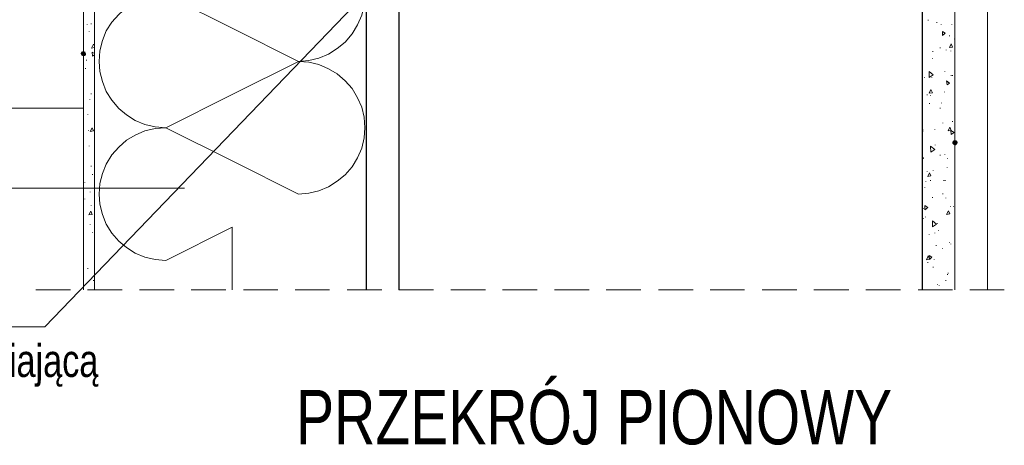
# Model space of a CAD drawing. Header units: inches. Extents: x 0 to 77643, y -44170 to 0.
# Tile 6 of 159: x 68876 to 68967, y -44089 to -44050. Entities that reach past the tile are written whole.
import ezdxf

# ---------------------------------------------------------------- set-up
doc = ezdxf.new("R2010")
doc.units = ezdxf.units.IN
doc.header["$MEASUREMENT"] = 0
doc.layers.get('0').update_dxf_attribs({"lineweight": 0})
doc.layers.add('p--podpis rysunku', color=7, linetype='Continuous', lineweight=0)
doc.styles.add('1-50', font='arial.ttf', dxfattribs={"width": 0.75, "height": 12.5})
doc.styles.get("Standard").update_dxf_attribs({"font": 'arial.ttf', "width": 0.75})

msp = doc.modelspace()

# ---------------------------------------------------------------- hatches: boundary and pattern name
for points in [[(68881.99434, -44052.81762), (68881.90967, -44052.98695), (68882.16367, -44052.98695)], [(68882.16367, -44052.77529), (68881.99434, -44052.81762), (68882.16367, -44052.98695)], [(68882.333, -44052.81762), (68882.16367, -44052.77529), (68882.16367, -44052.98695)], [(68882.41767, -44053.02929), (68882.333, -44052.81762), (68882.16367, -44052.98695)], [(68881.90967, -44052.98695), (68881.99434, -44053.15629), (68882.16367, -44052.98695)], [(68881.99434, -44053.15629), (68882.16367, -44053.24095), (68882.16367, -44052.98695)], [(68882.16367, -44053.24095), (68882.333, -44053.19862), (68882.16367, -44052.98695)], [(68882.333, -44053.19862), (68882.41767, -44053.02929), (68882.16367, -44052.98695)], [(68961.962, -44061.03029), (68961.91967, -44061.24195), (68962.17367, -44061.15729)], [(68962.089, -44060.94562), (68961.962, -44061.03029), (68962.17367, -44061.15729)], [(68962.30067, -44060.94562), (68962.089, -44060.94562), (68962.17367, -44061.15729)], [(68962.42767, -44061.11495), (68962.30067, -44060.94562), (68962.17367, -44061.15729)], [(68961.91967, -44061.24195), (68962.04667, -44061.36895), (68962.17367, -44061.15729)], [(68962.04667, -44061.36895), (68962.25833, -44061.41129), (68962.17367, -44061.15729)], [(68962.38533, -44061.28429), (68962.42767, -44061.11495), (68962.17367, -44061.15729)], [(68962.25833, -44061.41129), (68962.38533, -44061.28429), (68962.17367, -44061.15729)]]:
    msp.add_hatch(color=7).paths.add_polyline_path(points)

# ---------------------------------------------------------------- linework, layer by layer
at = {"color": 7, "linetype": 'Continuous', "lineweight": 18}
for p, q in [((68882.16367, -44038.80529), (68882.16367, -44074.70395)), ((68883.17967, -44038.80529), (68883.17967, -44074.70395)), ((68962.17367, -44038.80529), (68962.17367, -44074.70395)), ((68965.17367, -44038.80529), (68965.17367, -44074.70395)), ((68880.97834, -44074.70395), (68877.80334, -44074.70395)), ((68885.71967, -44074.70395), (68882.54467, -44074.70395)), ((68890.50334, -44074.70395), (68887.32834, -44074.70395)), ((68895.24467, -44074.70395), (68892.06967, -44074.70395)), ((68900.02833, -44074.70395), (68896.85333, -44074.70395)), ((68904.76967, -44074.70395), (68901.59467, -44074.70395)), ((68909.55333, -44074.70395), (68906.37833, -44074.70395)), ((68914.29467, -44074.70395), (68911.11967, -44074.70395)), ((68919.07833, -44074.70395), (68915.90333, -44074.70395)), ((68923.81967, -44074.70395), (68920.64467, -44074.70395)), ((68928.60333, -44074.70395), (68925.42833, -44074.70395)), ((68933.34467, -44074.70395), (68930.16967, -44074.70395)), ((68938.12833, -44074.70395), (68934.95333, -44074.70395)), ((68942.86967, -44074.70395), (68939.69467, -44074.70395)), ((68947.65333, -44074.70395), (68944.47833, -44074.70395)), ((68952.437, -44074.70395), (68949.21967, -44074.70395)), ((68957.17833, -44074.70395), (68954.00333, -44074.70395)), ((68961.962, -44074.70395), (68958.787, -44074.70395)), ((68966.70333, -44074.70395), (68963.52833, -44074.70395))]:
    msp.add_line(p, q, dxfattribs=at)
at = {"color": 7, "linetype": 'Continuous', "lineweight": 25}
for p, q in [((68908.162, -44074.70395), (68908.162, -44038.80529)), ((68911.162, -44074.70395), (68911.162, -44038.80529)), ((68959.168, -44038.80529), (68959.168, -44074.70395))]:
    msp.add_line(p, q, dxfattribs=at)
at = {"color": 9, "linetype": 'Continuous', "lineweight": 9, "true_color": 0xbababa}
for p, q in [((68889.728, -44047.61062), (68895.824, -44050.65862)), ((68901.92, -44053.70662), (68895.824, -44050.65862)), ((68895.824, -44056.75462), (68901.92, -44053.70662)), ((68895.824, -44056.75462), (68889.728, -44059.80262)), ((68889.728, -44059.80262), (68895.824, -44062.85062)), ((68901.92, -44065.89862), (68895.824, -44062.85062)), ((68895.824, -44068.94662), (68889.728, -44071.99462)), ((68895.824, -44068.94662), (68895.824, -44074.70395))]:
    msp.add_line(p, q, dxfattribs=at)
at = {"color": 8, "linetype": 'Continuous', "lineweight": 5, "true_color": 0x767676}
for p, q in [((68959.71833, -44049.93895), (68959.71833, -44049.89662)), ((68960.52267, -44050.15062), (68960.52267, -44050.10829)), ((68882.50234, -44050.31995), (68882.50234, -44050.27762)), ((68882.714, -44050.99729), (68882.714, -44050.95495)), ((68882.88334, -44050.27762), (68882.88334, -44050.23529)), ((68960.90367, -44050.31995), (68960.90367, -44050.27762)), ((68961.03067, -44051.33595), (68961.03067, -44050.95495)), ((68961.28467, -44051.12429), (68961.03067, -44050.95495)), ((68961.87733, -44050.36229), (68961.87733, -44050.31995)), ((68961.03067, -44051.33595), (68961.28467, -44051.12429)), ((68961.66567, -44051.37829), (68961.66567, -44051.33595)), ((68962.13133, -44051.67462), (68962.13133, -44051.63229)), ((68882.92567, -44052.47895), (68883.095, -44052.14029)), ((68882.92567, -44052.47895), (68883.17967, -44052.43662)), ((68883.01034, -44053.24095), (68882.968, -44052.85995)), ((68883.17967, -44052.98695), (68882.968, -44052.85995)), ((68883.17967, -44052.30962), (68883.095, -44052.14029)), ((68960.14167, -44052.81762), (68960.14167, -44052.77529)), ((68960.819, -44052.47895), (68960.819, -44052.43662)), ((68961.36933, -44052.69062), (68961.36933, -44052.64829)), ((68961.66567, -44052.43662), (68961.835, -44052.09795)), ((68961.66567, -44052.43662), (68961.962, -44052.39429)), ((68961.79267, -44052.77529), (68961.79267, -44052.73295)), ((68961.962, -44052.39429), (68961.835, -44052.09795)), ((68882.37534, -44053.11395), (68882.37534, -44053.07162)), ((68882.46, -44053.62195), (68882.46, -44053.57962)), ((68883.01034, -44053.24095), (68883.17967, -44053.11395)), ((68960.09933, -44053.45262), (68960.09933, -44053.41029)), ((68882.37534, -44054.38395), (68882.37534, -44054.34162)), ((68959.803, -44055.18829), (68959.803, -44054.63795)), ((68960.184, -44054.93429), (68959.803, -44054.63795)), ((68961.24233, -44054.68029), (68961.24233, -44054.63795)), ((68959.37967, -44055.23062), (68959.37967, -44055.18829)), ((68959.803, -44055.18829), (68960.184, -44054.93429)), ((68960.057, -44055.23062), (68960.057, -44055.18829)), ((68961.454, -44055.86562), (68961.41167, -44055.48462)), ((68961.66567, -44055.69629), (68961.41167, -44055.48462)), ((68961.835, -44055.01895), (68961.835, -44054.97662)), ((68961.962, -44055.01895), (68961.962, -44054.97662)), ((68959.803, -44056.62762), (68959.97233, -44056.28895)), ((68960.09933, -44056.58529), (68959.97233, -44056.28895)), ((68961.2, -44056.54295), (68961.2, -44056.50062)), ((68961.454, -44055.86562), (68961.66567, -44055.69629)), ((68882.75634, -44057.22029), (68882.75634, -44057.17795)), ((68882.88334, -44056.71229), (68882.88334, -44056.66995)), ((68959.63367, -44056.79695), (68959.63367, -44056.75462)), ((68959.803, -44056.62762), (68960.09933, -44056.58529)), ((68959.93, -44056.83929), (68959.93, -44056.79695)), ((68883.17967, -44058.23629), (68883.17967, -44058.19395)), ((68959.84533, -44057.60129), (68959.84533, -44057.55895)), ((68960.819, -44058.02462), (68960.819, -44057.98229)), ((68960.946, -44057.55895), (68960.946, -44057.51662)), ((68882.587, -44058.61729), (68882.587, -44058.57495)), ((68959.168, -44058.40562), (68959.168, -44058.36329)), ((68961.962, -44059.25229), (68961.962, -44059.20995)), ((68882.62934, -44060.05662), (68882.62934, -44060.01429)), ((68882.79867, -44060.14129), (68882.968, -44059.80262)), ((68882.79867, -44060.14129), (68883.095, -44060.09895)), ((68883.095, -44060.09895), (68882.968, -44059.80262)), ((68959.21033, -44060.01429), (68959.21033, -44059.97195)), ((68959.21033, -44060.14129), (68959.21033, -44060.09895)), ((68960.311, -44059.97195), (68960.311, -44059.92962)), ((68961.073, -44059.37929), (68961.073, -44059.33695)), ((68961.53867, -44060.09895), (68961.708, -44059.76029)), ((68961.53867, -44060.09895), (68961.835, -44060.05662)), ((68961.835, -44060.05662), (68961.708, -44059.76029)), ((68961.835, -44060.43762), (68961.79267, -44060.05662)), ((68962.089, -44060.22595), (68961.79267, -44060.05662)), ((68961.835, -44060.43762), (68962.089, -44060.22595)), ((68882.714, -44061.49595), (68882.714, -44061.45362)), ((68959.97233, -44062.04629), (68959.93, -44061.49595)), ((68960.311, -44061.79229), (68959.93, -44061.49595)), ((68959.97233, -44062.04629), (68960.311, -44061.79229)), ((68960.35333, -44061.41129), (68960.35333, -44061.36895)), ((68959.295, -44062.59662), (68959.168, -44062.51195)), ((68959.168, -44062.68129), (68959.295, -44062.59662)), ((68960.819, -44062.34262), (68960.819, -44062.30029)), ((68961.24233, -44062.30029), (68961.24233, -44062.25795)), ((68961.49633, -44062.63895), (68961.49633, -44062.59662)), ((68882.88334, -44063.35862), (68882.88334, -44063.31629)), ((68960.184, -44063.73962), (68960.184, -44063.69729)), ((68961.454, -44063.48562), (68961.454, -44063.44329)), ((68883.01034, -44064.12062), (68883.01034, -44064.07829)), ((68959.63367, -44063.86662), (68959.63367, -44063.82429)), ((68959.676, -44064.28995), (68959.84533, -44063.95129)), ((68959.676, -44064.28995), (68959.97233, -44064.20529)), ((68959.97233, -44064.20529), (68959.84533, -44063.95129)), ((68959.93, -44064.67095), (68959.93, -44064.62862)), ((68961.15767, -44064.67095), (68961.15767, -44064.62862)), ((68961.28467, -44064.67095), (68961.28467, -44064.62862)), ((68882.29067, -44064.84029), (68882.29067, -44064.79795)), ((68959.422, -44065.30595), (68959.422, -44065.26362)), ((68959.50667, -44064.75562), (68959.50667, -44064.71329)), ((68882.29067, -44066.36429), (68882.29067, -44066.32195)), ((68882.79867, -44065.72929), (68882.79867, -44065.68695)), ((68960.09933, -44066.23729), (68960.09933, -44066.19495)), ((68961.073, -44065.89862), (68961.073, -44065.85629)), ((68961.327, -44066.27962), (68961.327, -44066.23729)), ((68882.88334, -44066.95695), (68882.88334, -44066.91462)), ((68959.295, -44067.25329), (68959.295, -44067.21095)), ((68959.422, -44067.33795), (68959.422, -44066.95695)), ((68959.676, -44067.12629), (68959.422, -44066.95695)), ((68959.422, -44067.12629), (68959.422, -44067.08395)), ((68959.422, -44067.33795), (68959.676, -44067.12629)), ((68961.75033, -44067.04162), (68961.75033, -44066.99929)), ((68962.04667, -44067.04162), (68962.04667, -44066.99929)), ((68882.67167, -44067.80362), (68882.841, -44067.46495)), ((68882.67167, -44067.80362), (68882.968, -44067.76129)), ((68882.968, -44067.76129), (68882.841, -44067.46495)), ((68959.295, -44068.14229), (68959.295, -44068.09995)), ((68959.46433, -44068.01529), (68959.46433, -44067.97295)), ((68961.41167, -44067.76129), (68961.581, -44067.42262)), ((68961.41167, -44067.76129), (68961.708, -44067.71895)), ((68961.708, -44067.71895), (68961.581, -44067.42262)), ((68882.79867, -44068.73495), (68882.79867, -44068.69262)), ((68960.09933, -44068.90429), (68960.09933, -44068.35395)), ((68960.48033, -44068.65029), (68960.09933, -44068.35395)), ((68960.09933, -44068.90429), (68960.48033, -44068.65029)), ((68960.565, -44068.60795), (68960.565, -44068.56562)), ((68883.01034, -44069.45462), (68883.01034, -44069.41229)), ((68959.803, -44069.62395), (68959.803, -44069.58162)), ((68960.311, -44069.49695), (68960.311, -44069.45462)), ((68960.64967, -44069.24295), (68960.64967, -44069.20062)), ((68960.438, -44070.63995), (68960.438, -44070.59762)), ((68961.03067, -44070.93629), (68961.03067, -44070.89395)), ((68961.66567, -44070.38595), (68961.66567, -44070.34362)), ((68961.79267, -44070.51295), (68961.79267, -44070.47062)), ((68959.549, -44071.95229), (68959.71833, -44071.57129)), ((68959.549, -44071.95229), (68959.84533, -44071.86762)), ((68959.84533, -44071.86762), (68959.71833, -44071.57129)), ((68959.84533, -44071.90995), (68959.803, -44071.52895)), ((68960.057, -44071.69829), (68959.803, -44071.52895)), ((68959.84533, -44071.90995), (68960.057, -44071.69829)), ((68882.587, -44072.75662), (68882.587, -44072.71429)), ((68959.676, -44072.20629), (68959.676, -44072.16395)), ((68960.184, -44072.62962), (68960.184, -44072.58729)), ((68960.26867, -44071.95229), (68960.26867, -44071.90995)), ((68961.49633, -44073.30695), (68961.49633, -44073.26462)), ((68961.53867, -44073.17995), (68961.53867, -44073.13762)), ((68883.095, -44073.85729), (68883.095, -44073.81495)), ((68960.565, -44074.23829), (68960.565, -44074.19595)), ((68960.73433, -44074.32295), (68960.73433, -44074.28062)), ((68961.327, -44073.85729), (68961.327, -44073.81495))]:
    msp.add_line(p, q, dxfattribs=at)
at = {"linetype": 'Continuous', "ltscale": 12}
msp.add_line((68846.00176, -44058.00308), (68882.16367, -44058.00308), dxfattribs=at)
for points in [[(68843.67824, -44078.09757), (68878.6146, -44078.09757), (68917.17687, -44037.98059)], [(68844.38188, -44065.35479), (68891.45403, -44065.35479)]]:
    msp.add_lwpolyline(points, dxfattribs=at)
at = {"color": 9, "linetype": 'Continuous', "lineweight": 9, "true_color": 0xbababa}
for points in [[(68901.92, -44053.70662), (68902.85133, -44053.62195), (68903.78266, -44053.41029), (68904.67166, -44053.02929), (68905.476, -44052.52129), (68906.19566, -44051.92862), (68906.83066, -44051.16662), (68907.33866, -44050.36229), (68907.71966, -44049.47329), (68907.93133, -44048.54195), (68908.016, -44047.61062), (68907.93133, -44046.63695), (68907.71966, -44045.70562), (68907.33866, -44044.81662), (68906.83066, -44044.01229), (68906.19566, -44043.29262), (68905.476, -44042.65762), (68904.67166, -44042.19195), (68903.78266, -44041.81095), (68902.85133, -44041.59929), (68901.92, -44041.51462)], [(68889.728, -44047.61062), (68888.75433, -44047.69529), (68887.823, -44047.90695), (68886.934, -44048.28795), (68886.12967, -44048.75362), (68885.41, -44049.38862), (68884.775, -44050.10829), (68884.267, -44050.91262), (68883.92833, -44051.80162), (68883.67433, -44052.73295), (68883.632, -44053.70662), (68883.67433, -44054.63795), (68883.92833, -44055.56929), (68884.267, -44056.45829), (68884.775, -44057.26262), (68885.41, -44058.02462), (68886.12967, -44058.61729), (68886.934, -44059.12529), (68887.823, -44059.50629), (68888.75433, -44059.71795), (68889.728, -44059.80262)], [(68901.92, -44065.89862), (68902.85133, -44065.81395), (68903.78266, -44065.60229), (68904.67166, -44065.22129), (68905.476, -44064.71329), (68906.19566, -44064.12062), (68906.83066, -44063.40095), (68907.33866, -44062.55429), (68907.71966, -44061.66529), (68907.93133, -44060.73395), (68908.016, -44059.80262), (68907.93133, -44058.82895), (68907.71966, -44057.89762), (68907.33866, -44057.05095), (68906.83066, -44056.20429), (68906.19566, -44055.48462), (68905.476, -44054.84962), (68904.67166, -44054.38395), (68903.78266, -44054.00295), (68902.85133, -44053.79129), (68901.92, -44053.70662)], [(68889.728, -44059.80262), (68888.75433, -44059.88729), (68887.823, -44060.09895), (68886.934, -44060.47995), (68886.12967, -44060.94562), (68885.41, -44061.58062), (68884.775, -44062.30029), (68884.267, -44063.14695), (68883.92833, -44063.99362), (68883.67433, -44064.92495), (68883.632, -44065.89862), (68883.67433, -44066.82995), (68883.92833, -44067.76129), (68884.267, -44068.65029), (68884.775, -44069.49695), (68885.41, -44070.21662), (68886.12967, -44070.80929), (68886.934, -44071.31729), (68887.823, -44071.69829), (68888.75433, -44071.90995), (68889.728, -44071.99462)]]:
    msp.add_lwpolyline(points, dxfattribs=at)

# ---------------------------------------------------------------- texts
at = {"linetype": 'Continuous', "ltscale": 12, "char_height": 3, "attachment_point": 1, "style": '1-50'}
for s, insert, width in [('termoizolacja \\Pz wełny fasadowej', (68846.81591, -44061.38216), 44.586), ('wypełnienie pianką \\Pmontażowo-uszczelniającą', (68845.98394, -44074.6959), 68.382)]:
    msp.add_mtext(s, dxfattribs=dict(at, insert=insert, width=width))
at = {"layer": 'p--podpis rysunku', "insert": (68929.05005, -44083.88798), "char_height": 5, "width": 873.0696262, "attachment_point": 2}
msp.add_mtext('PRZEKRÓJ PIONOWY', dxfattribs=at)

doc.saveas('drawing.dxf')
